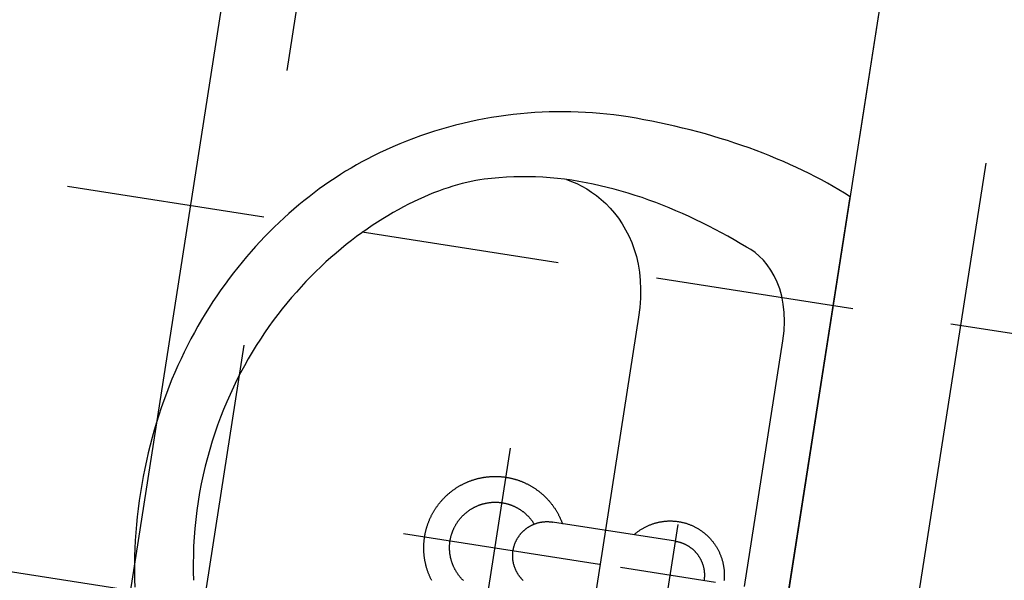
# Model space of a CAD drawing. Extents: x -38969 to 27108, y -24488 to 212598.
# Tile 177 of 256: x -7948 to -7899, y 38467 to 38495. Entities that reach past the tile are written whole.
import ezdxf
from ezdxf import colors
from ezdxf.entities.mleader import LeaderData, LeaderLine
from ezdxf.math import Vec2, Vec3

# ---------------------------------------------------------------- set-up
doc = ezdxf.new("R2010")
doc.units = 0
doc.header["$LTSCALE"] = 100
doc.header["$MEASUREMENT"] = 0
doc.linetypes.add('0.7_0.7', pattern=[1.4, 0.7, -0.7])
doc.linetypes.add('DASHED22', pattern=[0.15, 0.1, -0.05])
doc.layers.get('0').update_dxf_attribs({"linetype": 'CONTINUOUS'})
doc.layers.get('DEFPOINTS').update_dxf_attribs({"linetype": 'CONTINUOUS'})
for name, color, linetype in [('F_0-DIM', 6, 'CONTINUOUS'), ('F_0-MEBLE', 5, 'CONTINUOUS'), ('F_0-MUR istn', 200, 'CONTINUOUS'), ('F_0-POW', 123, 'DASHED22'), ('F_1-DIM100', 6, 'CONTINUOUS'), ('F_1-PLYTKI', 140, 'CONTINUOUS'), ('F_1-POMOCNICZA', 2, 'CONTINUOUS'), ('F_1-POW', 2, 'DASHED22'), ('F_1-STOLARKA TXT', 6, 'CONTINUOUS'), ('F_1-TXT', 123, 'CONTINUOUS'), ('t_1-TXT', 123, 'CONTINUOUS')]:
    doc.layers.add(name, color=color, linetype=linetype)
doc.styles.add('ROMANS', font='ROMANS.shx', dxfattribs={"width": 0.8})
doc.styles.get("Standard").update_dxf_attribs({"font": 'romans.shx', "width": 0.7})
doc.dimstyles.new('DIM100', dxfattribs={"dimscale": 10, "dimtxt": 2, "dimasz": 1, "dimexe": 0, "dimexo": 0, "dimgap": 0.5, "dimtad": 1, "dimdec": 4, "dimrnd": 0.5, "dimdsep": 46, "dimtxsty": 'Standard', "dimblk1": 'TICK1', "dimblk2": 'TICK1', "dimsah": 1, "dimcen": 0, "dimse1": 1, "dimse2": 1, "dimclrd": 6, "dimclre": 6, "dimclrt": 123, "dimadec": 0, "dimazin": 0, "dimtfac": 1, "dimtdec": 4, "dimtmove": 2, "dimatfit": 3, "dimldrblk": 'TICK1', "dimfxl": 1, "dimtolj": 1, "dimarcsym": 0})

# ---------------------------------------------------------------- blocks, each defined once
blk = doc.blocks.new('TICK1')
at = {"color": 0}
for p, q in [((-1, -1), (1, 1)), ((0, -1), (0, 1)), ((0, 0), (-1, 0))]:
    blk.add_line(p, q, dxfattribs=at)
blk = doc.blocks.new('*D1575')
at = {"layer": 'DEFPOINTS', "color": 0}
for p in [(-7969.83, 38780.606), (-7916.258, 38772.26), (-8032.945, 38375.494)]:
    blk.add_point(p, dxfattribs=at)
at = {"layer": 'F_1-DIM100', "color": 6, "lineweight": -2, "transparency": 16777216}
blk.add_line((-7977.834, 38377.028), (-7917.797, 38762.379), dxfattribs=at)
at = {"layer": 'F_1-DIM100', "color": 6, "lineweight": -2, "transparency": 16777216, "xscale": 10, "yscale": 10, "zscale": 10}
for p, rotation in [((-7916.258, 38772.26), 81.14470898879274), ((-7979.373, 38367.147), 261.1447089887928)]:
    blk.add_blockref('TICK1', p, dxfattribs=dict(at, rotation=rotation))
at = {"layer": 'F_1-DIM100', "color": 123, "transparency": 16777216, "insert": (-7962.637, 38572.013), "char_height": 20, "attachment_point": 5, "rotation": 81.1447}
blk.add_mtext('\\A1;410', dxfattribs=at)
blk = doc.blocks.new('umyw szer 45')
blk.add_line((1.724, -6.018), (1.723, -12.275))
for points in [[(0, 0), (20.219, -0.001), (20.348, -0.302), (20.475, -0.607), (20.597, -0.919), (20.717, -1.236), (20.832, -1.558), (20.945, -1.885), (21.053, -2.218), (21.158, -2.555), (21.259, -2.896), (21.357, -3.243), (21.45, -3.593), (21.54, -3.948), (21.626, -4.306), (21.708, -4.669), (21.786, -5.035), (21.86, -5.404), (21.93, -5.777), (21.996, -6.153), (22.058, -6.532), (22.115, -6.914), (22.168, -7.299), (22.218, -7.686), (22.262, -8.075), (22.303, -8.467), (22.339, -8.861), (22.371, -9.256), (22.398, -9.654), (22.42, -10.052), (22.439, -10.452), (22.452, -10.854), (22.461, -11.256), (22.465, -11.659), (22.464, -12.019), (22.456, -12.378), (22.442, -12.738), (22.422, -13.099), (22.395, -13.459), (22.363, -13.819), (22.324, -14.18), (22.279, -14.539), (22.227, -14.899), (22.17, -15.258), (22.106, -15.617), (22.036, -15.975), (21.96, -16.332), (21.878, -16.688), (21.79, -17.043), (21.696, -17.397), (21.595, -17.749), (21.489, -18.1), (21.376, -18.45), (21.257, -18.798), (21.132, -19.145), (21.001, -19.489), (20.864, -19.832), (20.721, -20.173), (20.572, -20.511), (20.417, -20.847), (20.256, -21.181), (20.088, -21.512), (19.915, -21.841), (19.736, -22.167), (19.551, -22.49), (19.359, -22.81), (19.162, -23.126), (18.959, -23.44), (18.75, -23.751), (18.535, -24.058), (18.353, -24.307), (18.167, -24.554), (17.975, -24.8), (17.779, -25.043), (17.577, -25.285), (17.37, -25.524), (17.159, -25.761), (16.942, -25.996), (16.721, -26.228), (16.494, -26.458), (16.263, -26.685), (16.028, -26.91), (15.787, -27.132), (15.542, -27.351), (15.293, -27.567), (15.039, -27.78), (14.78, -27.99), (14.517, -28.197), (14.249, -28.401), (13.977, -28.602), (13.701, -28.799), (13.42, -28.993), (13.135, -29.183), (12.846, -29.369), (12.553, -29.552), (12.256, -29.731), (11.954, -29.907), (11.649, -30.078), (11.339, -30.245), (11.026, -30.408), (10.709, -30.567), (10.387, -30.722), (10.062, -30.873), (9.734, -31.019), (9.401, -31.16), (9.065, -31.297), (8.725, -31.429), (8.381, -31.557), (8.034, -31.68), (7.684, -31.798), (7.33, -31.91), (6.972, -32.018), (6.611, -32.121), (6.247, -32.218), (5.88, -32.31), (5.509, -32.397), (5.135, -32.478), (4.758, -32.554), (4.378, -32.624), (3.994, -32.688), (3.608, -32.747), (3.218, -32.8), (2.826, -32.847), (2.431, -32.887), (2.032, -32.922), (1.631, -32.95), (1.228, -32.973), (0.821, -32.988), (0.412, -32.998), (0, -33.001), (0, -33.001), (-0.41, -32.998), (-0.818, -32.988), (-1.224, -32.973), (-1.626, -32.95), (-2.026, -32.922), (-2.424, -32.887), (-2.818, -32.847), (-3.21, -32.8), (-3.598, -32.747), (-3.984, -32.688), (-4.367, -32.624), (-4.747, -32.554)], [(0, -2.232), (12.527, -2.228), (13.034, -2.246), (13.508, -2.298), (13.95, -2.38), (14.361, -2.492), (14.74, -2.628), (15.088, -2.787), (15.405, -2.966), (15.693, -3.162), (15.951, -3.371), (16.181, -3.592), (16.382, -3.821), (16.554, -4.056), (16.699, -4.294), (16.818, -4.531), (16.909, -4.765), (17.043, -5.1), (17.173, -5.437), (17.3, -5.776), (17.423, -6.117), (17.543, -6.46), (17.659, -6.805), (17.77, -7.152), (17.877, -7.5), (17.98, -7.851), (18.078, -8.202), (18.171, -8.555), (18.259, -8.91), (18.342, -9.266), (18.42, -9.623), (18.493, -9.981), (18.559, -10.34), (18.62, -10.7), (18.675, -11.062), (18.724, -11.423), (18.766, -11.786), (18.802, -12.149), (18.831, -12.513), (18.853, -12.877), (18.869, -13.241), (18.877, -13.606), (18.878, -13.971), (18.871, -14.335), (18.857, -14.7), (18.834, -15.065), (18.804, -15.43), (18.766, -15.795), (18.719, -16.159), (18.664, -16.523), (18.6, -16.886), (18.527, -17.248), (18.445, -17.61), (18.354, -17.972), (18.254, -18.332), (18.191, -18.538), (18.12, -18.747), (18.043, -18.959), (17.959, -19.174), (17.868, -19.392), (17.77, -19.612), (17.666, -19.834), (17.554, -20.058), (17.436, -20.284), (17.311, -20.512), (17.179, -20.742), (17.04, -20.973), (16.895, -21.204), (16.743, -21.437), (16.585, -21.671), (16.42, -21.905), (16.248, -22.139), (16.07, -22.374), (15.885, -22.608), (15.694, -22.842), (15.497, -23.076), (15.293, -23.31), (15.083, -23.542), (14.866, -23.773), (14.643, -24.004), (14.414, -24.233), (14.179, -24.46), (13.937, -24.686), (13.689, -24.909), (13.435, -25.131), (13.175, -25.35), (12.909, -25.566), (12.637, -25.78), (12.359, -25.991), (12.075, -26.199), (11.785, -26.404), (11.489, -26.605), (11.187, -26.802), (10.879, -26.996), (10.565, -27.185), (10.245, -27.371), (9.92, -27.552), (9.589, -27.728), (9.252, -27.899), (8.91, -28.065), (8.562, -28.227), (8.208, -28.382), (7.849, -28.532), (7.484, -28.677), (7.114, -28.815), (6.738, -28.947), (6.356, -29.073), (5.969, -29.193), (5.577, -29.305), (5.18, -29.411), (4.777, -29.509), (4.368, -29.6), (3.955, -29.684), (3.536, -29.76), (3.112, -29.828), (2.683, -29.888), (2.248, -29.94), (1.809, -29.983), (1.364, -30.018), (0.915, -30.044), (0.46, -30.06), (0, -30.068), (0, -30.068), (-0.46, -30.06), (-0.915, -30.044), (-1.364, -30.018), (-1.809, -29.983), (-2.248, -29.94), (-2.683, -29.888), (-3.112, -29.828), (-3.536, -29.76), (-3.955, -29.684)], [(1.724, -8.127), (1.727, -8.124), (1.755, -8.101), (1.782, -8.078), (1.809, -8.054), (1.835, -8.031), (1.862, -8.006), (1.888, -7.981), (1.914, -7.956), (1.939, -7.931), (1.964, -7.905), (1.989, -7.879), (2.013, -7.853), (2.037, -7.826), (2.06, -7.799), (2.084, -7.772), (2.107, -7.744), (2.13, -7.716), (2.152, -7.688), (2.173, -7.66), (2.195, -7.631), (2.216, -7.602), (2.237, -7.572), (2.257, -7.543), (2.277, -7.513), (2.297, -7.482), (2.316, -7.452), (2.334, -7.422), (2.352, -7.391), (2.37, -7.36), (2.388, -7.328), (2.405, -7.297), (2.421, -7.266), (2.438, -7.233), (2.453, -7.201), (2.468, -7.169), (2.484, -7.136), (2.498, -7.103), (2.512, -7.07), (2.526, -7.037), (2.539, -7.004), (2.552, -6.97), (2.564, -6.936), (2.576, -6.902), (2.587, -6.869), (2.598, -6.835), (2.609, -6.8), (2.619, -6.765), (2.629, -6.732), (2.638, -6.697), (2.647, -6.662), (2.655, -6.626), (2.663, -6.591), (2.67, -6.557), (2.677, -6.522), (2.683, -6.486), (2.689, -6.45), (2.695, -6.415), (2.7, -6.379), (2.704, -6.344), (2.708, -6.309), (2.712, -6.272), (2.715, -6.236), (2.717, -6.202), (2.72, -6.166), (2.721, -6.129), (2.723, -6.094), (2.723, -6.058), (2.724, -6.025), (2.724, -6.018), (2.723, -5.986), (2.723, -5.95), (2.722, -5.914), (2.72, -5.878), (2.718, -5.842), (2.715, -5.806), (2.712, -5.77), (2.709, -5.735), (2.705, -5.699), (2.7, -5.664), (2.696, -5.628), (2.69, -5.592), (2.684, -5.557), (2.678, -5.522), (2.671, -5.488), (2.664, -5.452), (2.656, -5.416), (2.648, -5.382), (2.64, -5.347), (2.63, -5.312), (2.621, -5.277), (2.611, -5.243), (2.6, -5.209), (2.59, -5.175), (2.579, -5.141), (2.566, -5.106), (2.554, -5.072), (2.542, -5.039), (2.529, -5.006), (2.515, -4.973), (2.501, -4.94), (2.487, -4.907), (2.472, -4.875), (2.456, -4.841), (2.44, -4.809), (2.425, -4.778), (2.408, -4.746), (2.391, -4.714), (2.374, -4.683), (2.356, -4.651), (2.337, -4.62), (2.319, -4.59), (2.3, -4.56), (2.28, -4.529), (2.261, -4.499), (2.241, -4.47), (2.22, -4.441), (2.199, -4.412), (2.178, -4.383), (2.156, -4.354), (2.134, -4.326), (2.111, -4.298), (2.088, -4.27), (2.065, -4.243), (2.042, -4.216), (2.018, -4.189), (1.993, -4.162), (1.969, -4.137), (1.944, -4.111), (1.918, -4.085), (1.893, -4.06), (1.867, -4.035), (1.841, -4.011), (1.814, -3.987), (1.787, -3.963), (1.76, -3.94), (1.732, -3.917), (1.705, -3.894), (1.677, -3.872), (1.648, -3.85), (1.619, -3.828), (1.59, -3.807), (1.561, -3.786), (1.532, -3.766), (1.502, -3.746), (1.473, -3.727), (1.442, -3.707), (1.411, -3.689), (1.38, -3.67), (1.349, -3.652), (1.318, -3.635), (1.287, -3.618), (1.255, -3.601), (1.223, -3.585), (1.191, -3.569), (1.158, -3.553), (1.125, -3.538), (1.093, -3.523), (1.06, -3.509), (1.027, -3.496), (0.993, -3.482), (0.96, -3.47), (0.926, -3.457), (0.892, -3.445), (0.858, -3.433), (0.824, -3.422), (0.79, -3.412), (0.756, -3.402), (0.721, -3.392), (0.687, -3.383), (0.651, -3.374), (0.616, -3.365), (0.582, -3.358), (0.547, -3.35), (0.511, -3.343), (0.476, -3.337), (0.441, -3.331), (0.405, -3.325), (0.37, -3.32), (0.335, -3.315), (0.299, -3.311), (0.263, -3.307), (0.227, -3.304), (0.192, -3.301), (0.156, -3.299), (0.12, -3.297)], [(0, -8.54), (0, -3.709)], [(1.724, -6.022), (1.724, -6.021), (1.724, -6.02), (1.723, -5.998), (1.723, -5.975), (1.722, -5.952), (1.721, -5.93), (1.72, -5.907), (1.718, -5.884), (1.716, -5.862), (1.714, -5.839), (1.712, -5.816), (1.709, -5.794), (1.706, -5.771), (1.702, -5.749), (1.699, -5.727), (1.695, -5.704), (1.69, -5.682), (1.686, -5.66), (1.681, -5.638), (1.676, -5.615), (1.67, -5.593), (1.665, -5.571), (1.659, -5.55), (1.652, -5.528), (1.646, -5.506), (1.639, -5.484), (1.632, -5.463), (1.624, -5.441), (1.616, -5.42), (1.608, -5.399), (1.6, -5.378), (1.592, -5.357), (1.583, -5.336), (1.574, -5.315), (1.564, -5.294), (1.555, -5.274), (1.545, -5.253), (1.534, -5.233), (1.524, -5.213), (1.513, -5.193), (1.502, -5.173), (1.491, -5.153), (1.479, -5.134), (1.468, -5.114), (1.456, -5.095), (1.443, -5.076), (1.431, -5.057), (1.418, -5.038), (1.405, -5.02), (1.392, -5.001), (1.378, -4.983), (1.364, -4.965), (1.35, -4.947), (1.336, -4.929), (1.322, -4.912), (1.307, -4.895), (1.292, -4.878), (1.277, -4.861), (1.262, -4.844), (1.246, -4.827), (1.23, -4.811), (1.214, -4.795), (1.198, -4.779), (1.182, -4.763), (1.165, -4.748), (1.148, -4.733), (1.131, -4.718), (1.114, -4.703), (1.096, -4.688), (1.079, -4.674), (1.061, -4.66), (1.043, -4.646), (1.025, -4.632), (1.007, -4.619), (0.988, -4.606), (0.969, -4.593), (0.95, -4.58), (0.931, -4.568), (0.912, -4.556), (0.893, -4.544), (0.873, -4.532), (0.854, -4.521), (0.834, -4.51), (0.814, -4.499), (0.794, -4.488), (0.774, -4.478), (0.753, -4.468), (0.733, -4.458), (0.712, -4.449), (0.692, -4.44), (0.671, -4.431), (0.65, -4.422), (0.629, -4.413), (0.607, -4.405), (0.586, -4.397), (0.565, -4.39), (0.543, -4.383), (0.522, -4.376), (0.5, -4.369), (0.478, -4.362), (0.456, -4.356), (0.434, -4.35), (0.412, -4.345), (0.39, -4.339), (0.368, -4.334), (0.346, -4.33), (0.324, -4.325), (0.301, -4.321), (0.279, -4.317), (0.257, -4.314), (0.234, -4.311), (0.212, -4.308), (0.189, -4.305), (0.166, -4.303), (0.144, -4.301), (0.121, -4.299), (0.099, -4.298), (0.076, -4.296), (0.053, -4.296), (0.031, -4.295), (0.008, -4.295), (-0.015, -4.295)], [(-2.417, -6.018), (2.567, -6.018)], [(12.592, -9.59), (0, -9.59), (-12.605, -9.59)], [(0, -19.601), (0, -9.61)], [(18.872, -14.231), (18.821, -13.968), (18.754, -13.701), (18.669, -13.432), (18.567, -13.162), (18.447, -12.893), (18.31, -12.625), (18.155, -12.36), (17.982, -12.1), (17.791, -11.845), (17.581, -11.597), (17.353, -11.357), (17.105, -11.127), (16.839, -10.908), (16.553, -10.701), (16.248, -10.508), (15.923, -10.329), (15.579, -10.167), (15.214, -10.022), (14.829, -9.895), (14.423, -9.789), (13.997, -9.704), (13.55, -9.642), (13.082, -9.603), (12.592, -9.59)], [(-2.122, -17.832), (-2.095, -17.852), (-2.068, -17.871), (-2.041, -17.889), (-2.014, -17.908), (-1.987, -17.926), (-1.96, -17.944), (-1.932, -17.962), (-1.904, -17.979), (-1.876, -17.997), (-1.848, -18.014), (-1.82, -18.03), (-1.792, -18.047), (-1.763, -18.063), (-1.735, -18.079), (-1.706, -18.095), (-1.677, -18.11), (-1.648, -18.126), (-1.618, -18.14), (-1.589, -18.155), (-1.56, -18.169), (-1.53, -18.184), (-1.5, -18.197), (-1.47, -18.211), (-1.44, -18.224), (-1.41, -18.237), (-1.38, -18.25), (-1.349, -18.262), (-1.319, -18.275), (-1.288, -18.287), (-1.258, -18.298), (-1.227, -18.31), (-1.196, -18.321), (-1.165, -18.331), (-1.134, -18.342), (-1.103, -18.352), (-1.071, -18.362), (-1.04, -18.372), (-1.009, -18.381), (-0.977, -18.39), (-0.945, -18.399), (-0.914, -18.407), (-0.882, -18.416), (-0.85, -18.423), (-0.818, -18.431), (-0.786, -18.438), (-0.754, -18.445), (-0.722, -18.452), (-0.69, -18.459), (-0.658, -18.465), (-0.625, -18.471), (-0.593, -18.476), (-0.56, -18.481), (-0.528, -18.486), (-0.496, -18.491), (-0.463, -18.495), (-0.43, -18.5), (-0.398, -18.503), (-0.365, -18.507), (-0.333, -18.51), (-0.3, -18.513), (-0.267, -18.515), (-0.234, -18.518), (-0.202, -18.52), (-0.169, -18.521), (-0.136, -18.523), (-0.103, -18.524), (-0.07, -18.525), (-0.038, -18.525), (-0.005, -18.525), (0.028, -18.525), (0.061, -18.525), (0.094, -18.524), (0.127, -18.523), (0.159, -18.522), (0.192, -18.52), (0.225, -18.518), (0.258, -18.516), (0.29, -18.514), (0.323, -18.511), (0.356, -18.508), (0.388, -18.504), (0.421, -18.501), (0.454, -18.497), (0.486, -18.492), (0.519, -18.488), (0.551, -18.483), (0.583, -18.478), (0.616, -18.472), (0.648, -18.466), (0.68, -18.46), (0.713, -18.454), (0.745, -18.447), (0.777, -18.44), (0.809, -18.433), (0.841, -18.426), (0.873, -18.418), (0.904, -18.41), (0.936, -18.401), (0.968, -18.393), (0.999, -18.384), (1.031, -18.374), (1.062, -18.365), (1.094, -18.355), (1.125, -18.345), (1.156, -18.334), (1.187, -18.324), (1.218, -18.313), (1.249, -18.302), (1.279, -18.29), (1.31, -18.278), (1.341, -18.266), (1.371, -18.254), (1.401, -18.241), (1.431, -18.228), (1.462, -18.215), (1.491, -18.201), (1.521, -18.188), (1.551, -18.174), (1.58, -18.159), (1.61, -18.145), (1.639, -18.13), (1.668, -18.115), (1.697, -18.099), (1.726, -18.084), (1.755, -18.068), (1.783, -18.052), (1.812, -18.035), (1.84, -18.019), (1.868, -18.002), (1.896, -17.985), (1.924, -17.967), (1.952, -17.949), (1.979, -17.931), (2.006, -17.913), (2.034, -17.895), (2.061, -17.876), (2.087, -17.857), (2.114, -17.838), (2.141, -17.819), (2.167, -17.799), (2.193, -17.779), (2.219, -17.759), (2.245, -17.738), (2.27, -17.718), (2.295, -17.697), (2.321, -17.676), (2.346, -17.655), (2.37, -17.633), (2.395, -17.611), (2.419, -17.589), (2.443, -17.567), (2.467, -17.545), (2.491, -17.522), (2.515, -17.499), (2.538, -17.476), (2.561, -17.453), (2.584, -17.429), (2.607, -17.406), (2.629, -17.382), (2.652, -17.358), (2.674, -17.333), (2.695, -17.309), (2.717, -17.284), (2.738, -17.259), (2.76, -17.234), (2.781, -17.209), (2.801, -17.183), (2.822, -17.158), (2.842, -17.132), (2.862, -17.106), (2.882, -17.079), (2.901, -17.053), (2.92, -17.026), (2.939, -17), (2.958, -16.973), (2.977, -16.946), (2.995, -16.918), (3.013, -16.891), (3.031, -16.863), (3.048, -16.836), (3.066, -16.808), (3.083, -16.78), (3.099, -16.751), (3.116, -16.723), (3.132, -16.695), (3.148, -16.666), (3.164, -16.637), (3.179, -16.608), (3.194, -16.579), (3.209, -16.55), (3.224, -16.52), (3.238, -16.491), (3.252, -16.461), (3.266, -16.431), (3.28, -16.402), (3.293, -16.372), (3.306, -16.341), (3.319, -16.311), (3.331, -16.281), (3.343, -16.25), (3.355, -16.22), (3.367, -16.189), (3.378, -16.158), (3.389, -16.127), (3.4, -16.096), (3.411, -16.065), (3.421, -16.034), (3.431, -16.003), (3.44, -15.971), (3.45, -15.94), (3.459, -15.908), (3.468, -15.877), (3.476, -15.845), (3.484, -15.813), (3.492, -15.781), (3.5, -15.749), (3.507, -15.717), (3.514, -15.685), (3.521, -15.653), (3.527, -15.621), (3.534, -15.589), (3.539, -15.557), (3.545, -15.524), (3.55, -15.492), (3.555, -15.459), (3.56, -15.427), (3.564, -15.394), (3.568, -15.362), (3.572, -15.329), (3.576, -15.296), (3.579, -15.264), (3.582, -15.231), (3.584, -15.198), (3.587, -15.166), (3.589, -15.133), (3.59, -15.1), (3.592, -15.067), (3.593, -15.035), (3.594, -15.002), (3.594, -14.969), (3.594, -14.936), (3.594, -14.935), (3.594, -14.903), (3.594, -14.87), (3.593, -14.837), (3.592, -14.804), (3.591, -14.771), (3.589, -14.739), (3.587, -14.706), (3.585, -14.673), (3.582, -14.64), (3.58, -14.608), (3.577, -14.575), (3.573, -14.542), (3.569, -14.51), (3.565, -14.477), (3.561, -14.445), (3.557, -14.412), (3.552, -14.38), (3.547, -14.347), (3.541, -14.315), (3.535, -14.283), (3.529, -14.25), (3.523, -14.218), (3.516, -14.186), (3.509, -14.154), (3.502, -14.122), (3.494, -14.09), (3.487, -14.058), (3.478, -14.026), (3.47, -13.994), (3.461, -13.963), (3.452, -13.931), (3.443, -13.9), (3.434, -13.868), (3.424, -13.837), (3.414, -13.806), (3.403, -13.775), (3.392, -13.744), (3.381, -13.713), (3.37, -13.682), (3.359, -13.651), (3.347, -13.621), (3.335, -13.59), (3.322, -13.56), (3.31, -13.529), (3.297, -13.499), (3.283, -13.469), (3.27, -13.439), (3.256, -13.409), (3.242, -13.38), (3.228, -13.35), (3.213, -13.321), (3.198, -13.292), (3.183, -13.262), (3.168, -13.233), (3.152, -13.205), (3.136, -13.176), (3.12, -13.147), (3.104, -13.119), (3.087, -13.091), (3.07, -13.062), (3.053, -13.034), (3.036, -13.007), (3.018, -12.979), (3, -12.952), (2.982, -12.924), (2.963, -12.897), (2.945, -12.87), (2.926, -12.843), (2.907, -12.817), (2.887, -12.79), (2.867, -12.764), (2.847, -12.738), (2.827, -12.712), (2.807, -12.686), (2.786, -12.661), (2.765, -12.635), (2.744, -12.61), (2.723, -12.585), (2.702, -12.56), (2.68, -12.536), (2.658, -12.511), (2.636, -12.487), (2.613, -12.463), (2.591, -12.44), (2.568, -12.416), (2.545, -12.393), (2.521, -12.37), (2.498, -12.347), (2.474, -12.324), (2.45, -12.301), (2.426, -12.279), (2.402, -12.257), (2.377, -12.235), (2.352, -12.214), (2.328, -12.192), (2.302, -12.171), (2.277, -12.15), (2.252, -12.13), (2.226, -12.109), (2.2, -12.089), (2.174, -12.069), (2.148, -12.049), (2.121, -12.03), (2.095, -12.011), (2.068, -11.991), (2.041, -11.973), (2.014, -11.954), (1.987, -11.936), (1.959, -11.918), (1.932, -11.9), (1.904, -11.883), (1.876, -11.865), (1.848, -11.848), (1.82, -11.832), (1.791, -11.815), (1.763, -11.799), (1.734, -11.783), (1.723, -11.777)], [(-1.412, -13.285), (-1.398, -13.303), (-1.385, -13.321), (-1.371, -13.34), (-1.358, -13.358), (-1.343, -13.375), (-1.329, -13.393), (-1.314, -13.41), (-1.3, -13.428), (-1.285, -13.445), (-1.269, -13.461), (-1.254, -13.478), (-1.238, -13.495), (-1.222, -13.511), (-1.206, -13.527), (-1.19, -13.542), (-1.173, -13.558), (-1.157, -13.573), (-1.14, -13.589), (-1.123, -13.603), (-1.105, -13.618), (-1.088, -13.633), (-1.07, -13.647), (-1.052, -13.661), (-1.034, -13.674), (-1.016, -13.688), (-0.997, -13.701), (-0.979, -13.714), (-0.96, -13.727), (-0.941, -13.74), (-0.922, -13.752), (-0.903, -13.764), (-0.883, -13.776), (-0.864, -13.787), (-0.844, -13.798), (-0.824, -13.809), (-0.804, -13.82), (-0.784, -13.831), (-0.764, -13.841), (-0.743, -13.851), (-0.723, -13.86), (-0.702, -13.87), (-0.681, -13.879), (-0.66, -13.888), (-0.639, -13.896), (-0.618, -13.904), (-0.597, -13.912), (-0.576, -13.92), (-0.554, -13.928), (-0.533, -13.935), (-0.511, -13.942), (-0.489, -13.948), (-0.467, -13.955), (-0.446, -13.961), (-0.424, -13.966), (-0.402, -13.972), (-0.379, -13.977), (-0.357, -13.982), (-0.335, -13.986), (-0.313, -13.991), (-0.29, -13.995), (-0.268, -13.998), (-0.246, -14.002), (-0.223, -14.005), (-0.2, -14.007), (-0.178, -14.01), (-0.155, -14.012), (-0.133, -14.014), (-0.11, -14.016), (-0.087, -14.017), (-0.065, -14.018), (-0.042, -14.019), (-0.019, -14.019), (0.003, -14.019), (0.026, -14.019), (0.049, -14.018), (0.071, -14.018), (0.094, -14.017), (0.117, -14.015), (0.139, -14.013), (0.162, -14.012), (0.185, -14.009), (0.207, -14.007), (0.23, -14.004), (0.252, -14.001), (0.275, -13.997), (0.297, -13.993), (0.319, -13.989), (0.342, -13.985), (0.364, -13.98), (0.386, -13.975), (0.408, -13.97), (0.43, -13.965), (0.452, -13.959), (0.474, -13.953), (0.496, -13.946), (0.517, -13.94), (0.539, -13.933), (0.561, -13.925), (0.582, -13.918), (0.603, -13.91), (0.625, -13.902), (0.646, -13.894), (0.667, -13.885), (0.688, -13.876), (0.708, -13.867), (0.729, -13.857), (0.749, -13.848), (0.77, -13.838), (0.79, -13.827), (0.81, -13.817), (0.83, -13.806), (0.85, -13.795), (0.87, -13.784), (0.889, -13.772), (0.908, -13.76), (0.928, -13.748), (0.947, -13.736), (0.966, -13.723), (0.984, -13.71), (1.003, -13.697), (1.021, -13.684), (1.039, -13.67), (1.058, -13.657), (1.075, -13.643), (1.093, -13.628), (1.11, -13.614), (1.128, -13.599), (1.145, -13.584), (1.162, -13.569), (1.178, -13.553), (1.195, -13.538), (1.211, -13.522), (1.227, -13.506), (1.243, -13.49), (1.259, -13.473), (1.274, -13.456), (1.289, -13.44), (1.304, -13.423), (1.319, -13.405), (1.333, -13.388), (1.348, -13.37), (1.362, -13.352), (1.375, -13.334), (1.389, -13.316), (1.402, -13.298), (1.415, -13.279), (1.428, -13.26), (1.441, -13.241), (1.453, -13.222), (1.465, -13.203), (1.477, -13.184), (1.489, -13.164), (1.5, -13.145), (1.511, -13.125), (1.522, -13.105), (1.532, -13.085), (1.543, -13.064), (1.553, -13.044), (1.562, -13.024), (1.572, -13.003), (1.581, -12.982), (1.59, -12.961), (1.598, -12.94), (1.607, -12.919), (1.615, -12.898), (1.623, -12.877), (1.63, -12.855), (1.637, -12.834), (1.644, -12.812), (1.651, -12.79), (1.657, -12.769), (1.663, -12.747), (1.669, -12.725), (1.675, -12.703), (1.68, -12.681), (1.685, -12.658), (1.69, -12.636), (1.694, -12.614), (1.698, -12.592), (1.702, -12.569), (1.705, -12.547), (1.708, -12.524), (1.711, -12.502), (1.714, -12.479), (1.716, -12.457), (1.718, -12.434), (1.72, -12.411), (1.721, -12.389), (1.722, -12.366), (1.723, -12.343), (1.723, -12.321), (1.724, -12.298), (1.724, -12.298), (1.723, -12.275)], [(-1.875, -16.257), (-1.859, -16.278), (-1.844, -16.3), (-1.828, -16.321), (-1.812, -16.341), (-1.796, -16.362), (-1.78, -16.382), (-1.763, -16.403), (-1.746, -16.423), (-1.729, -16.443), (-1.711, -16.462), (-1.694, -16.482), (-1.676, -16.501), (-1.658, -16.52), (-1.64, -16.539), (-1.621, -16.557), (-1.603, -16.576), (-1.584, -16.594), (-1.565, -16.612), (-1.545, -16.63), (-1.526, -16.647), (-1.506, -16.665), (-1.486, -16.682), (-1.466, -16.699), (-1.446, -16.715), (-1.425, -16.732), (-1.405, -16.748), (-1.384, -16.764), (-1.363, -16.779), (-1.342, -16.795), (-1.32, -16.81), (-1.299, -16.825), (-1.277, -16.84), (-1.255, -16.854), (-1.233, -16.868), (-1.211, -16.882), (-1.188, -16.896), (-1.166, -16.909), (-1.143, -16.923), (-1.12, -16.936), (-1.097, -16.948), (-1.074, -16.961), (-1.051, -16.973), (-1.028, -16.985), (-1.004, -16.996), (-0.98, -17.008), (-0.957, -17.019), (-0.933, -17.029), (-0.909, -17.04), (-0.885, -17.05), (-0.86, -17.06), (-0.836, -17.07), (-0.811, -17.079), (-0.787, -17.088), (-0.762, -17.097), (-0.737, -17.106), (-0.712, -17.114), (-0.687, -17.122), (-0.662, -17.13), (-0.637, -17.137), (-0.612, -17.144), (-0.587, -17.151), (-0.561, -17.158), (-0.536, -17.164), (-0.51, -17.17), (-0.485, -17.176), (-0.459, -17.181), (-0.433, -17.186), (-0.407, -17.191), (-0.382, -17.195), (-0.356, -17.2), (-0.33, -17.204), (-0.304, -17.207), (-0.278, -17.211), (-0.252, -17.214), (-0.226, -17.216), (-0.2, -17.219), (-0.173, -17.221), (-0.147, -17.223), (-0.121, -17.224), (-0.095, -17.225), (-0.069, -17.226), (-0.042, -17.227), (-0.016, -17.227), (0.01, -17.227), (0.036, -17.227), (0.063, -17.227), (0.089, -17.226), (0.115, -17.225), (0.141, -17.223), (0.167, -17.221), (0.193, -17.219), (0.22, -17.217), (0.246, -17.214), (0.272, -17.211), (0.298, -17.208), (0.324, -17.205), (0.35, -17.201), (0.376, -17.197), (0.401, -17.192), (0.427, -17.187), (0.453, -17.182), (0.479, -17.177), (0.504, -17.171), (0.53, -17.165), (0.555, -17.159), (0.581, -17.153), (0.606, -17.146), (0.631, -17.139), (0.657, -17.132), (0.682, -17.124), (0.707, -17.116), (0.732, -17.108), (0.756, -17.099), (0.781, -17.091), (0.806, -17.081), (0.83, -17.072), (0.855, -17.062), (0.879, -17.053), (0.903, -17.042), (0.927, -17.032), (0.951, -17.021), (0.975, -17.01), (0.999, -16.999), (1.022, -16.987), (1.046, -16.976), (1.069, -16.963), (1.092, -16.951), (1.115, -16.939), (1.138, -16.926), (1.161, -16.913), (1.183, -16.899), (1.206, -16.886), (1.228, -16.872), (1.25, -16.857), (1.272, -16.843), (1.294, -16.828), (1.315, -16.814), (1.337, -16.798), (1.358, -16.783), (1.379, -16.767), (1.4, -16.751), (1.42, -16.735), (1.441, -16.719), (1.461, -16.702), (1.481, -16.686), (1.501, -16.669), (1.521, -16.651), (1.541, -16.634), (1.56, -16.616), (1.579, -16.598), (1.598, -16.58), (1.617, -16.562), (1.635, -16.543), (1.654, -16.524), (1.672, -16.505), (1.69, -16.486), (1.707, -16.467), (1.725, -16.447), (1.742, -16.427), (1.759, -16.407), (1.776, -16.387), (1.792, -16.367), (1.808, -16.346), (1.825, -16.325), (1.84, -16.304), (1.856, -16.283), (1.871, -16.262), (1.886, -16.241), (1.901, -16.219), (1.916, -16.197), (1.93, -16.175), (1.944, -16.153), (1.958, -16.131), (1.972, -16.108), (1.985, -16.086), (1.998, -16.063), (2.011, -16.04), (2.023, -16.017), (2.036, -15.994), (2.048, -15.971), (2.059, -15.947), (2.071, -15.924), (2.082, -15.9), (2.093, -15.876), (2.104, -15.852), (2.114, -15.828), (2.124, -15.804), (2.134, -15.779), (2.143, -15.755), (2.153, -15.73), (2.162, -15.706), (2.17, -15.681), (2.179, -15.656), (2.187, -15.631), (2.195, -15.606), (2.202, -15.581), (2.21, -15.556), (2.217, -15.531), (2.223, -15.505), (2.23, -15.48), (2.236, -15.454), (2.242, -15.429), (2.247, -15.403), (2.252, -15.377), (2.257, -15.352), (2.262, -15.326), (2.266, -15.3), (2.271, -15.274), (2.274, -15.248), (2.278, -15.222), (2.281, -15.196), (2.284, -15.17), (2.286, -15.144), (2.289, -15.118), (2.291, -15.092), (2.292, -15.065), (2.294, -15.039), (2.295, -15.013), (2.296, -14.987), (2.296, -14.961), (2.296, -14.934), (2.296, -14.934), (2.296, -14.908), (2.296, -14.881), (2.295, -14.855), (2.294, -14.829), (2.293, -14.803), (2.291, -14.777), (2.289, -14.75), (2.287, -14.724), (2.284, -14.698), (2.282, -14.672), (2.279, -14.646), (2.275, -14.62), (2.271, -14.594), (2.267, -14.568), (2.263, -14.542), (2.259, -14.516), (2.254, -14.491), (2.248, -14.465), (2.243, -14.439), (2.237, -14.414), (2.231, -14.388), (2.225, -14.363), (2.218, -14.337), (2.211, -14.312), (2.204, -14.287), (2.197, -14.262), (2.189, -14.237), (2.181, -14.212), (2.172, -14.187), (2.164, -14.162), (2.155, -14.137), (2.146, -14.113), (2.136, -14.088), (2.126, -14.064), (2.116, -14.04), (2.106, -14.016), (2.095, -13.992), (2.084, -13.968), (2.073, -13.944), (2.062, -13.92), (2.05, -13.897), (2.038, -13.874), (2.026, -13.85), (2.014, -13.827), (2.001, -13.804), (1.988, -13.782), (1.975, -13.759), (1.961, -13.737), (1.947, -13.714), (1.933, -13.692), (1.919, -13.67), (1.904, -13.648), (1.89, -13.626), (1.875, -13.605), (1.859, -13.584), (1.844, -13.563), (1.828, -13.542), (1.812, -13.521), (1.796, -13.5), (1.779, -13.48), (1.763, -13.46), (1.746, -13.439), (1.729, -13.42), (1.711, -13.4), (1.694, -13.38), (1.676, -13.361), (1.658, -13.342), (1.639, -13.323), (1.621, -13.305), (1.602, -13.286), (1.583, -13.268), (1.564, -13.25), (1.545, -13.232), (1.526, -13.215), (1.506, -13.198), (1.486, -13.18), (1.481, -13.177)], [(5.082, -14.957), (-5.081, -14.957)]]:
    blk.add_lwpolyline(points)
blk = doc.blocks.new('*D1771')
at = {"layer": 'DEFPOINTS', "color": 0}
for p in [(-7827.668, 38894.075), (-7792.139, 38888.539), (-7912.181, 38351.619)]:
    blk.add_point(p, dxfattribs=at)
at = {"layer": 'F_0-DIM', "color": 6, "lineweight": -2, "transparency": 16777216}
blk.add_line((-7875.112, 38355.964), (-7793.678, 38878.659), dxfattribs=at)
at = {"layer": 'F_0-DIM', "color": 6, "lineweight": -2, "transparency": 16777216, "xscale": 10, "yscale": 10, "zscale": 10}
for p, rotation in [((-7792.139, 38888.539), 81.14470898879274), ((-7876.652, 38346.083), 261.1447089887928)]:
    blk.add_blockref('TICK1', p, dxfattribs=dict(at, rotation=rotation))
at = {"layer": 'F_0-DIM', "color": 123, "transparency": 16777216, "insert": (-7844.687, 38649.384), "char_height": 20, "attachment_point": 5, "rotation": 81.1447}
blk.add_mtext('\\A1;549', dxfattribs=at)

msp = doc.modelspace()

# ---------------------------------------------------------------- hatches: boundary and pattern name
at = {"layer": 'F_1-PLYTKI'}
h = msp.add_hatch(dxfattribs=at)
h.set_pattern_fill('ANSI37', color=256, scale=490, angle=45)
h.set_pattern_definition([(171.145, (-7713.92, 38740.736), (-9.429, -60.52), []), (261.145, (-7713.92, 38740.736), (60.52, -9.429), [])])
h.paths.add_polyline_path([(-8032.94525, 38375.49358), (-7969.83009, 38780.6065), (-7713.9173, 38740.73619), (-7777.03246, 38335.62327)])

# ---------------------------------------------------------------- linework, layer by layer
at = {"layer": 'F_0-MUR istn'}
msp.add_line((-7899.60106, 38529.80601), (-7927.00228, 38353.92772), dxfattribs=at)
at = {"layer": 'F_0-POW', "color": 1}
msp.add_lwpolyline([(-8010.09778, 38515.64704), (-7904.37319, 38499.17552), (-7927.00228, 38353.92772), (-8015.92951, 38367.78227), (-8013.1586, 38385.56771), (-8029.95596, 38388.18468)], close=True, dxfattribs=at)
at = {"layer": 'F_1-POMOCNICZA', "linetype": '0.7_0.7', "ltscale": 0.2}
msp.add_lwpolyline([(-7858.12262, 38523.20621), (-7928.27632, 38534.13591), (-7945.58059, 38423.06619), (-7875.42689, 38412.13649)], close=True, dxfattribs=at)
at = {"layer": 'F_1-POW', "color": 1}
msp.add_lwpolyline([(-8013.95048, 38497.41404), (-7969.83009, 38780.6065), (-7713.9173, 38740.73619), (-7758.03768, 38457.54373)], close=True, dxfattribs=at)
at = {"layer": 'F_1-STOLARKA TXT', "ltscale": 0.6}
msp.add_line((-7921.46499, 38347.24516), (-7899.5425, 38487.95752), dxfattribs=at)

# ---------------------------------------------------------------- block references
at = {"layer": 'F_0-MEBLE', "xscale": -1, "rotation": 261.1489130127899}
msp.add_blockref('umyw szer 45', (-7909.49507, 38466.30006), dxfattribs=at)

# ---------------------------------------------------------------- dimensions: what is measured, and where the dimension line sits
at = {"layer": 'F_0-DIM'}
dim = msp.add_linear_dim(base=(-7792.139, 38888.53936), p1=(-7912.18108, 38351.61863), p2=(-7827.66834, 38894.07471), angle=81.144709, dimstyle='DIM100', dxfattribs=at)
dim.commit()
dim.dimension.update_dxf_attribs({"geometry": '*D1771', "text_midpoint": (-7844.68668, 38649.3837), "dimtype": 160})
at = {"layer": 'F_1-DIM100'}
dim = msp.add_linear_dim(base=(-7916.25789, 38772.26014), p1=(-8032.94525, 38375.49358), p2=(-7969.83009, 38780.6065), angle=81.144709, dimstyle='DIM100', dxfattribs=at)
dim.commit()
dim.dimension.update_dxf_attribs({"geometry": '*D1575', "text_midpoint": (-7962.63668, 38572.01277)})

# ---------------------------------------------------------------- leaders
at = {"layer": 'F_1-TXT'}
ml = msp.add_multileader_mtext('Standard', dxfattribs=at)
ml.set_content('skł. porządkowy', color=256, style='ROMANS')
ml.set_leader_properties()
ml.build(insert=Vec2(0, 0))
ml.multileader.update_dxf_attribs({"arrow_head_size": 6})
ctx = ml.context
ctx.base_point, ctx.char_height, ctx.arrow_head_size, ctx.landing_gap_size, ctx.plane_origin, ctx.plane_x_axis, ctx.plane_y_axis = Vec3(-8102.11473, 39084.89628), 20, 6, 3, Vec3(-7776.5826, 39225.78801), Vec3(0.15393942, 0.98808029), Vec3(-0.98808029, 0.15393942)
notes = []
notes.append((ctx, [(0, (0, 0, 0), (0, 0), (1, 0), 1, [])]))
ctx.mtext.insert, ctx.mtext.text_direction, ctx.mtext.rotation, ctx.mtext.flow_direction = Vec3(-8114.82732, 39089.91305), Vec3(0.15393942, 0.98808029), 1.41624234, 5
at = {"layer": 't_1-TXT', "ltscale": 0.6}
ml = msp.add_multileader_mtext('Standard', dxfattribs=at)
ml.set_content('ppp=297,30', color=256)
ml.set_leader_properties()
ml.build(insert=Vec2(0, 0))
ml.multileader.update_dxf_attribs({"dogleg_length": 0.36, "arrow_head_size": 0.09})
ctx = ml.context
ctx.base_point, ctx.char_height, ctx.arrow_head_size, ctx.landing_gap_size, ctx.plane_origin, ctx.plane_x_axis, ctx.plane_y_axis = Vec3(-32072.77193, 59913.30266), 100, 0.09, 0.045, Vec3(-30900.37988, 64272.54371), Vec3(0.08192707, 0.99663833), Vec3(-0.99663833, 0.08192707)
notes.append((ctx, [(0, (0, 0, 0), (0, 0), (1, 0), 1, [])]))
ctx.mtext.insert, ctx.mtext.text_direction, ctx.mtext.rotation, ctx.mtext.flow_direction = Vec3(-32139.2108, 59918.80931), Vec3(0.08192707, 0.99663833), 1.48877733, 5
ml = msp.add_multileader_mtext('Standard', dxfattribs=at)
ml.set_content('1kond.', color=256)
ml.set_leader_properties()
ml.build(insert=Vec2(0, 0))
ml.multileader.update_dxf_attribs({"dogleg_length": 0.36, "arrow_head_size": 0.09})
ctx = ml.context
ctx.base_point, ctx.char_height, ctx.arrow_head_size, ctx.landing_gap_size, ctx.plane_origin, ctx.plane_x_axis, ctx.plane_y_axis = Vec3(-32578.38797, 60152.18437), 100, 0.09, 0.045, Vec3(-31833.25262, 57759.6945), Vec3(0.08589852, 0.99630389), Vec3(-0.99630389, 0.08589852)
ctx.text_align_type = 2
notes.append((ctx, [(0, (0, 0, 0), (0, 0), (1, 0), 1, [])]))
ctx.mtext.insert, ctx.mtext.text_direction, ctx.mtext.rotation, ctx.mtext.alignment, ctx.mtext.flow_direction = Vec3(-32597.43945, 60513.29581), Vec3(0.08589852, 0.99630389), 1.48479182, 3, 5
for ctx, leaders in notes:
    for number, flags, end, landing, length, lines in leaders:
        leader = LeaderData()
        leader.index, (leader.has_last_leader_line, leader.has_dogleg_vector, leader.attachment_direction) = number, flags
        leader.last_leader_point, leader.dogleg_vector, leader.dogleg_length = Vec3(end), Vec3(landing), length
        for number, points, colour, breaks in lines:
            line = LeaderLine()
            line.index, line.vertices, line.color, line.breaks = number, Vec3.list(points), colors.encode_raw_color(colour), breaks
            leader.lines.append(line)
        ctx.leaders.append(leader)

doc.saveas('drawing.dxf')
